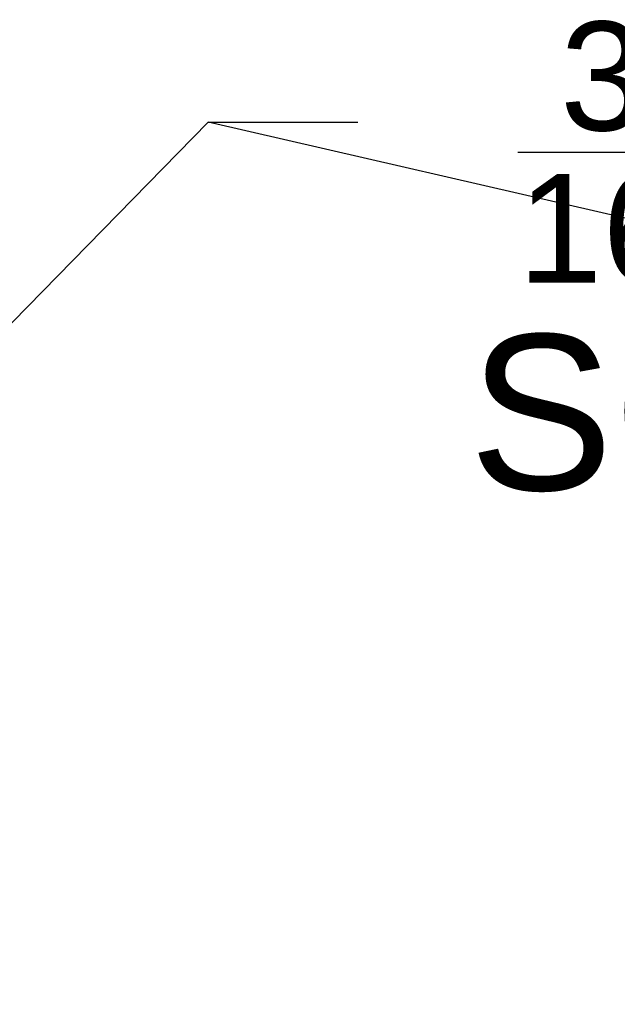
# Model space of a CAD drawing. Header units: feet. Extents: x -114 to 1432, y 355 to 669.
# Tile 26 of 197: x 133 to 142, y 450 to 465. Entities that reach past the tile are written whole.
import ezdxf
from ezdxf import colors
from ezdxf.entities.mleader import LeaderData, LeaderLine
from ezdxf.math import Vec2, Vec3

# ---------------------------------------------------------------- set-up
doc = ezdxf.new("R2010")
doc.units = ezdxf.units.FT
doc.header["$MEASUREMENT"] = 0
doc.layers.add('G-ANNO-TXT', color=7, linetype='Continuous')
doc.styles.add('Arial', font='arial.ttf')

msp = doc.modelspace()

# ---------------------------------------------------------------- leaders
at = {"layer": 'G-ANNO-TXT'}
ml = msp.add_multileader_mtext('Standard', dxfattribs=at)
ml.set_content('\\A1;{\\H0.7x;\\S3/16;}"%%Cx2.5" LAG\\PSCREW (TYP.)', color=7, style='Arial')
ml.set_leader_properties(color=2, linetype='ByLayer', lineweight=-1)
ml.build(insert=Vec2(0, 0))
ml.multileader.update_dxf_attribs({"dogleg_length": 0.125, "arrow_head_size": 2.88, "scale": 18})
ctx = ml.context
ctx.base_point, ctx.scale, ctx.char_height, ctx.arrow_head_size, ctx.landing_gap_size, ctx.plane_origin = Vec3(138.1359, 463.5541), 18, 2.34, 2.88, 1.8, Vec3(176.646, 476.1584)
ctx.text_align_type = 1
notes = []
notes.append((ctx, [(0, (1, 1, 0), (135.8859, 463.5541), (1, 0), 2.25, [(0, [(175.0408, 454.5516)], 0, []), (1, [(126.7848, 454.2633)], 0, [])])]))
ctx.mtext.insert, ctx.mtext.alignment, ctx.mtext.flow_direction = Vec3(151.0629, 465.0681), 2, 5
for ctx, leaders in notes:
    for number, flags, end, landing, length, lines in leaders:
        leader = LeaderData()
        leader.index, (leader.has_last_leader_line, leader.has_dogleg_vector, leader.attachment_direction) = number, flags
        leader.last_leader_point, leader.dogleg_vector, leader.dogleg_length = Vec3(end), Vec3(landing), length
        for number, points, colour, breaks in lines:
            line = LeaderLine()
            line.index, line.vertices, line.color, line.breaks = number, Vec3.list(points), colors.encode_raw_color(colour), breaks
            leader.lines.append(line)
        ctx.leaders.append(leader)

doc.saveas('drawing.dxf')
